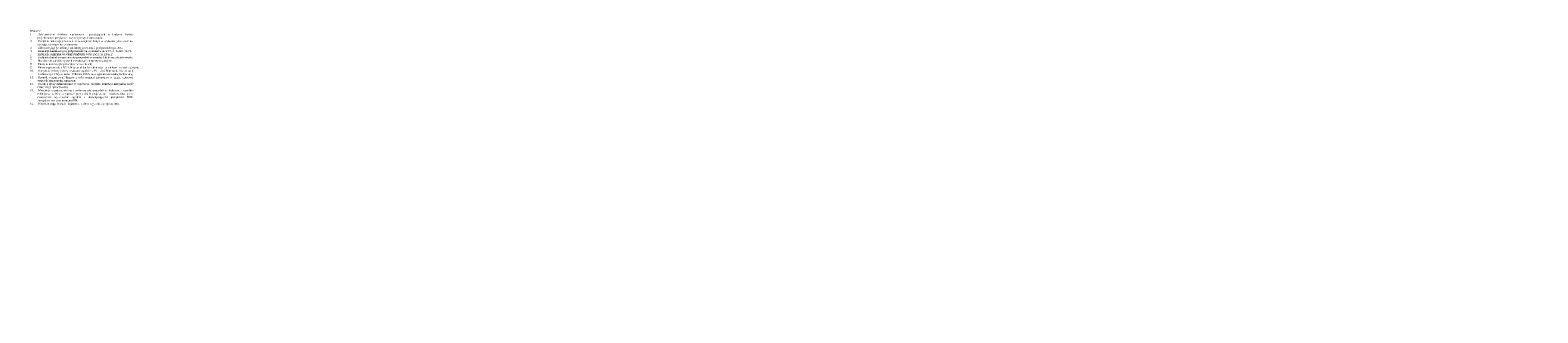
# Model space of a CAD drawing. Header units: millimetres. Extents: x 4585 to 417032, y -23455 to 16738.
# Tile 31 of 31: x 264740 to 417032, y -11871 to 16738. Entities that reach past the tile are written whole.
import ezdxf

# ---------------------------------------------------------------- set-up
doc = ezdxf.new("R2010")
doc.units = ezdxf.units.MM
doc.header["$LTSCALE"] = 100
doc.layers.add('RR_IWK_opisy', color=7, linetype='Continuous', lineweight=0)
doc.styles.add('Garamond_____', font='GARA.TTF')

msp = doc.modelspace()

# ---------------------------------------------------------------- texts
at = {"layer": 'RR_IWK_opisy', "insert": (264734.627, 16733.96), "char_height": 200, "width": 9051.61698, "attachment_point": 1, "style": 'Garamond_____'}
msp.add_mtext('\\pi-750,l750,xqj;UWAGI:\\P\\pt7.5;1.^IOdbiornikiem ścieków sanitarnych  powstających w budynku będzie projektowane przyłącze - wg odrębnego opracowania;\\P2.^IPrzejścia instalacji przez ściany zewnętrzne budynku wykonać jako szczelne, stosując rozwiązania systemowe;\\P3.^IZbiorcze ciągi kanalizacji sanitarnej prowadzić pod posadzką parteru;\\P4.^IInstalacje kanalizacyjną podposadzkową wykonać z rur PVC-U SDR34 SN8;\\P5.^IInstalację sanitarną wewnątrz budynku wykonać z rur PP-HT;{\\fGaramond|b0|i0|c238;\\P6.^IPodjeścia kanalizacyjne należy prowadzić w posadce lub bruzdach ściennych;\\fGaramond|b1|i0|c238|p18;\\P}7.^INa pionach kanalizacyjnych zabudować elementy rewizyjne;\\P8.^IPiony kanalizacyjne prowadzić w szachtach;\\P9.^IPiony wyprowadzić 0,5-1,0m ponad dach i zakończyć kominkami wentylacyjnymi;\\P10.^IWszystkie roboty należy wykonać zgodnie z Polskimi Normami, Warunkami Technicznymi Wykonania i Odbioru Robót oraz zgodnie ze sztuką budowlaną;\\P11.^IRysunki rozpatrywać łącznie z informacjami zawartymi w części opisowej oraz z\\~dokumentacją branżową;\\P12.^IUwagi i opisy zamieszczane w części rys. projektu stanowią integralną część niniejszego opracowania;\\P13.^IWszystkie wymiary, otwory i rzędne należy sprawdzić na budowie, a\\~wszelkie odstępstwa należy korygować przy udziale projektanta i\\~użytkownika, prace montażowe wykonywać zgodnie z obowiązującymi przepisami BHP, zarządzeniami oraz normami PN;\\P14.^IWszelkie wątpliwości i niejasności należy wyjaśnić z projektantem.', dxfattribs=at)

doc.saveas('drawing.dxf')
